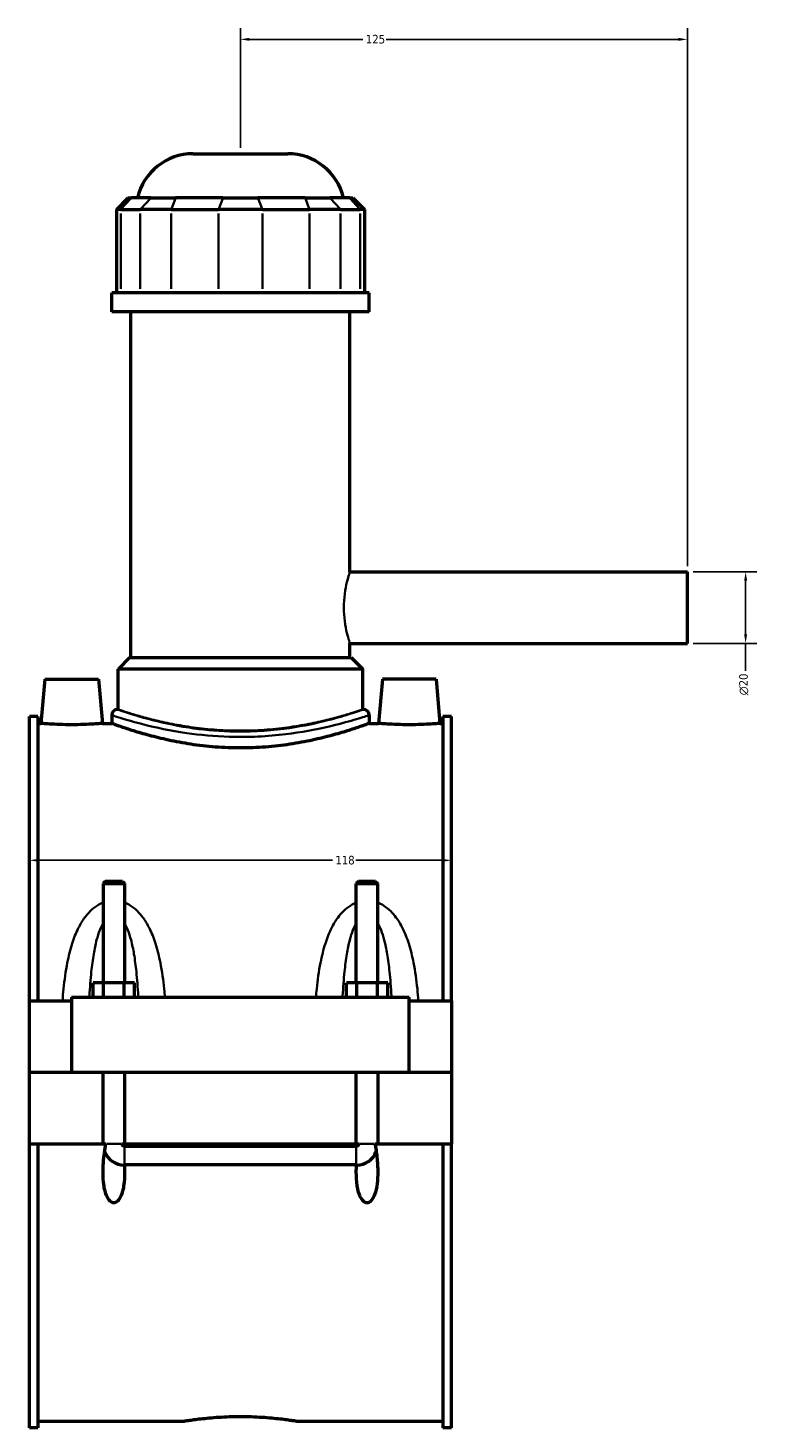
# Model space of a CAD drawing. Header units: millimetres. Extents: x -252 to 972, y -114 to 1174.
# Tile 2 of 8: x -252 to -49, y 249 to 641. Entities that reach past the tile are written whole.
import ezdxf

# ---------------------------------------------------------------- set-up
doc = ezdxf.new("R2010")
doc.units = ezdxf.units.MM
for name, color, linetype, lineweight in [('Dimension (ANSI)', 7, 'Continuous', 25), ('Visible (ANSI)', 7, 'Continuous', 50), ('Visible Narrow (ANSI)', 7, 'Continuous', 35)]:
    doc.layers.add(name, color=color, linetype=linetype, lineweight=lineweight)
doc.styles.add('Note Text (ANSI)', font='tahoma.ttf')
doc.dimstyles.new('Default - mm (ANSI)', dxfattribs={"dimtxt": 2.4, "dimasz": 2.5, "dimexe": 3.175, "dimexo": 1.6002, "dimgap": 0.8, "dimtad": 0, "dimtoh": 1, "dimdec": 0, "dimrnd": 1e-08, "dimzin": 4, "dimdsep": 46, "dimtxsty": 'Note Text (ANSI)', "dimcen": 0.09, "dimdle": 10, "dimclrd": 256, "dimclre": 256, "dimclrt": 5, "dimadec": 1, "dimazin": 1, "dimtfac": 1.27, "dimtofl": 0, "dimtmove": 0, "dimatfit": 3, "dimfxl": 1, "dimtolj": 1, "dimtzin": 4, "dimlwd": -1, "dimlwe": -1, "dimarcsym": 0})

# ---------------------------------------------------------------- blocks, each defined once
blk = doc.blocks.new('*D7')
at = {"layer": 'Defpoints', "color": 0, "transparency": 16777216}
for p in [(-251.95, 408.35), (-133.95, 408.35), (-133.95, 407.87)]:
    blk.add_point(p, dxfattribs=at)
at = {"layer": 'Dimension (ANSI)', "transparency": 16777216}
for p, q in [((-249.45, 407.87), (-167.21, 407.87)), ((-136.45, 407.87), (-160.69, 407.87))]:
    blk.add_line(p, q, dxfattribs=at)
for points in [[(-249.45, 408.28), (-249.45, 407.45), (-251.95, 407.87)], [(-136.45, 408.28), (-136.45, 407.45), (-133.95, 407.87)]]:
    blk.add_solid(points, dxfattribs=at)
at = {"layer": 'Dimension (ANSI)', "color": 5, "transparency": 16777216, "insert": (-166.41, 409.12), "char_height": 2.4, "attachment_point": 1, "style": 'Note Text (ANSI)'}
blk.add_mtext('\\A1;118', dxfattribs=at)
blk = doc.blocks.new('*D8')
at = {"layer": 'Defpoints', "color": 0, "transparency": 16777216}
for p in [(-192.95, 637.58), (-192.95, 605.58), (-67.95, 488.58)]:
    blk.add_point(p, dxfattribs=at)
at = {"layer": 'Dimension (ANSI)', "transparency": 16777216}
for p, q in [((-192.95, 607.18), (-192.95, 640.75)), ((-67.95, 490.18), (-67.95, 640.75)), ((-190.45, 637.58), (-158.68, 637.58)), ((-70.45, 637.58), (-152.21, 637.58))]:
    blk.add_line(p, q, dxfattribs=at)
for points in [[(-190.45, 638), (-190.45, 637.16), (-192.95, 637.58)], [(-70.45, 638), (-70.45, 637.16), (-67.95, 637.58)]]:
    blk.add_solid(points, dxfattribs=at)
at = {"layer": 'Dimension (ANSI)', "color": 5, "transparency": 16777216, "insert": (-157.88, 638.83), "char_height": 2.4, "attachment_point": 1, "style": 'Note Text (ANSI)'}
blk.add_mtext('\\A1;125', dxfattribs=at)
blk = doc.blocks.new('*D9')
at = {"layer": 'Defpoints', "color": 0, "transparency": 16777216}
for p in [(-67.95, 488.58), (-67.95, 468.58), (-51.68, 468.58)]:
    blk.add_point(p, dxfattribs=at)
at = {"layer": 'Dimension (ANSI)', "transparency": 16777216}
for p, q in [((-66.35, 488.58), (-48.5, 488.58)), ((-51.68, 486.08), (-51.68, 471.08)), ((-66.35, 468.58), (-48.5, 468.58)), ((-51.68, 468.58), (-51.68, 460.91))]:
    blk.add_line(p, q, dxfattribs=at)
for points in [[(-52.09, 486.08), (-51.26, 486.08), (-51.68, 488.58)], [(-52.09, 471.08), (-51.26, 471.08), (-51.68, 468.58)]]:
    blk.add_solid(points, dxfattribs=at)
at = {"layer": 'Dimension (ANSI)', "color": 5, "transparency": 16777216, "insert": (-53.48, 454.05), "char_height": 2.4, "attachment_point": 1, "rotation": 90, "style": 'Note Text (ANSI)'}
blk.add_mtext('\\A1;{\\fAIGDT|b0|i0;\\H2.4000;\\ln}\\fTahoma|b0|i0;\\H2.4000;20', dxfattribs=at)

msp = doc.modelspace()

# ---------------------------------------------------------------- linework, layer by layer
at = {"layer": 'Visible (ANSI)'}
for p, q in [((-206.16, 605.58), (-179.73, 605.58)), ((-224.43, 593.19), (-227.63, 589.99)), ((-224.43, 593.19), (-223.45, 593.19)), ((-217.98, 593.19), (-223.45, 593.19)), ((-217.98, 593.19), (-211.06, 593.19)), ((-197.85, 593.19), (-211.06, 593.19)), ((-197.85, 593.19), (-188.05, 593.19)), ((-174.84, 593.19), (-188.05, 593.19)), ((-174.84, 593.19), (-167.91, 593.19)), ((-162.44, 593.19), (-167.91, 593.19)), ((-162.44, 593.19), (-161.47, 593.19)), ((-161.47, 593.19), (-158.27, 589.99)), ((-226.41, 589.99), (-227.63, 589.99)), ((-227.63, 589.99), (-227.63, 566.64)), ((-226.41, 589.99), (-220.94, 589.99)), ((-212.28, 589.99), (-220.94, 589.99)), ((-212.28, 589.99), (-199.07, 589.99)), ((-186.82, 589.99), (-199.07, 589.99)), ((-186.82, 589.99), (-173.61, 589.99)), ((-164.96, 589.99), (-173.61, 589.99)), ((-164.96, 589.99), (-159.48, 589.99)), ((-158.27, 589.99), (-159.48, 589.99)), ((-158.27, 589.99), (-158.27, 566.64)), ((-156.95, 566.64), (-228.95, 566.64)), ((-228.95, 561.33), (-228.95, 566.64)), ((-156.95, 561.33), (-156.95, 566.64)), ((-156.95, 561.33), (-228.95, 561.33)), ((-223.55, 464.58), (-223.55, 561.33)), ((-162.35, 488.58), (-162.35, 561.33)), ((-162.35, 488.58), (-67.95, 488.58)), ((-67.95, 468.58), (-67.95, 488.58)), ((-162.35, 464.58), (-162.35, 468.58)), ((-162.35, 468.58), (-67.95, 468.58)), ((-223.95, 464.58), (-227.15, 461.38)), ((-223.95, 464.58), (-161.95, 464.58)), ((-161.95, 464.58), (-158.75, 461.38)), ((-247.65, 458.58), (-248.73, 446.18)), ((-247.65, 458.58), (-232.65, 458.58)), ((-232.65, 458.58), (-231.56, 446.18)), ((-158.75, 461.38), (-227.15, 461.38)), ((-227.15, 450.08), (-227.15, 461.38)), ((-158.75, 450.08), (-158.75, 461.38)), ((-153.25, 458.58), (-154.33, 446.18)), ((-138.25, 458.58), (-153.25, 458.58)), ((-138.25, 458.58), (-137.16, 446.18)), ((-251.95, 368.58), (-251.95, 448.13)), ((-249.59, 448.13), (-251.95, 448.13)), ((-249.59, 448.13), (-249.59, 368.58)), ((-228.95, 448.48), (-228.95, 446.18)), ((-227.15, 450.08), (-227.35, 450.08)), ((-158.55, 450.08), (-158.75, 450.08)), ((-156.95, 448.48), (-156.95, 446.18)), ((-136.31, 448.13), (-136.31, 368.58)), ((-133.95, 448.13), (-136.31, 448.13)), ((-133.95, 368.58), (-133.95, 448.13)), ((-249.59, 446.18), (-248.73, 446.18)), ((-231.56, 446.18), (-228.95, 446.18)), ((-156.95, 446.18), (-154.33, 446.18)), ((-137.16, 446.18), (-136.31, 446.18)), ((-230.75, 401.96), (-231.35, 401.36)), ((-231.35, 401.36), (-225.35, 401.36)), ((-231.35, 401.36), (-231.35, 373.58)), ((-225.95, 401.96), (-230.75, 401.96)), ((-225.95, 401.96), (-225.35, 401.36)), ((-225.35, 401.36), (-225.35, 373.58)), ((-159.95, 401.96), (-160.55, 401.36)), ((-160.55, 401.36), (-154.55, 401.36)), ((-160.55, 373.58), (-160.55, 401.36)), ((-155.15, 401.96), (-159.95, 401.96)), ((-155.15, 401.96), (-154.55, 401.36)), ((-154.55, 373.58), (-154.55, 401.36)), ((-234.12, 369.58), (-234.12, 373.58)), ((-231.23, 373.58), (-234.12, 373.58)), ((-231.23, 369.58), (-231.23, 373.58)), ((-225.46, 373.58), (-231.23, 373.58)), ((-225.46, 369.58), (-225.46, 373.58)), ((-222.57, 373.58), (-225.46, 373.58)), ((-222.57, 369.58), (-222.57, 373.58)), ((-163.32, 369.58), (-163.32, 373.58)), ((-160.43, 373.58), (-163.32, 373.58)), ((-160.43, 369.58), (-160.43, 373.58)), ((-154.66, 373.58), (-160.43, 373.58)), ((-154.66, 369.58), (-154.66, 373.58)), ((-151.77, 373.58), (-154.66, 373.58)), ((-151.77, 369.58), (-151.77, 373.58)), ((-251.95, 368.58), (-240.15, 368.58)), ((-251.95, 348.63), (-251.95, 368.58)), ((-240.15, 369.58), (-145.75, 369.58)), ((-240.15, 369.58), (-240.15, 348.63)), ((-145.75, 348.63), (-145.75, 369.58)), ((-145.75, 368.58), (-133.95, 368.58)), ((-133.95, 368.58), (-133.95, 348.63)), ((-251.95, 348.63), (-240.15, 348.63)), ((-251.95, 328.58), (-251.95, 348.53)), ((-231.35, 348.53), (-251.95, 348.53)), ((-240.15, 348.63), (-145.75, 348.63)), ((-231.35, 348.63), (-231.35, 348.53)), ((-231.35, 328.58), (-231.35, 348.53)), ((-225.35, 348.63), (-225.35, 348.53)), ((-225.35, 348.53), (-225.35, 328.58)), ((-160.55, 348.53), (-225.35, 348.53)), ((-160.55, 348.53), (-160.55, 348.63)), ((-160.55, 328.58), (-160.55, 348.53)), ((-154.55, 348.53), (-154.55, 348.63)), ((-154.55, 348.53), (-154.55, 328.58)), ((-133.95, 348.53), (-154.55, 348.53)), ((-145.75, 348.63), (-133.95, 348.63)), ((-133.95, 348.53), (-133.95, 328.58)), ((-251.95, 249.03), (-251.95, 328.58)), ((-251.95, 328.58), (-231.35, 328.58)), ((-249.59, 328.58), (-249.59, 249.03)), ((-231.35, 328.58), (-230.56, 328.58)), ((-226.14, 328.58), (-225.35, 328.58)), ((-225.35, 328.58), (-160.55, 328.58)), ((-225.35, 327.91), (-160.55, 327.91)), ((-160.55, 328.58), (-159.76, 328.58)), ((-155.34, 328.58), (-154.55, 328.58)), ((-154.55, 328.58), (-133.95, 328.58)), ((-136.31, 328.58), (-136.31, 249.03)), ((-133.95, 249.03), (-133.95, 328.58)), ((-160.55, 322.64), (-225.35, 322.64)), ((-249.59, 250.98), (-208.63, 250.98)), ((-177.27, 250.98), (-136.31, 250.98)), ((-249.59, 249.03), (-251.95, 249.03)), ((-133.95, 249.03), (-136.31, 249.03))]:
    msp.add_line(p, q, dxfattribs=at)
for centre, radius, start, end in [((-206.16, 589.58), 16, 90, 166.9604), ((-179.73, 589.58), 16, 13.0396, 90), ((-227.35, 448.48), 1.6, 90, 180), ((-158.55, 448.48), 1.6, 0, 90), ((-225.35, 328.58), 6, 201.6741, 269.4722), ((-160.55, 328.58), 6, 270.5278, 338.3259)]:
    msp.add_arc(centre, radius, start, end, dxfattribs=at)
for points, knots in [([(-231.56, 446.18), (-231.56, 446.18), (-231.78, 446.16), (-232.65, 446.09), (-233.31, 446.04), (-234.83, 445.94), (-235.8, 445.89), (-237.91, 445.82), (-239.07, 445.8), (-241.23, 445.8), (-242.38, 445.82), (-244.5, 445.89), (-245.46, 445.94), (-246.99, 446.04), (-247.64, 446.09), (-248.52, 446.16), (-248.73, 446.18), (-248.73, 446.18)], [1.296761, 1.296761, 1.296761, 1.296761, 1.620807, 1.620807, 1.944853, 1.944853, 2.269187, 2.269187, 2.593522, 2.593522, 2.917856, 2.917856, 3.242191, 3.242191, 3.566237, 3.566237, 3.890283, 3.890283, 3.890283, 3.890283]), ([(-156.95, 446.18), (-156.95, 446.18), (-157.17, 446.1), (-158.09, 445.76), (-158.79, 445.51), (-160.63, 444.88), (-161.78, 444.49), (-164.41, 443.67), (-165.91, 443.23), (-169.08, 442.37), (-170.87, 441.92), (-174.78, 441.08), (-176.9, 440.68), (-181.32, 440.01), (-183.64, 439.74), (-188.31, 439.39), (-190.66, 439.3), (-195.23, 439.3), (-197.59, 439.39), (-202.26, 439.74), (-204.57, 440.01), (-209, 440.68), (-211.11, 441.08), (-215.02, 441.92), (-216.82, 442.37), (-219.99, 443.23), (-221.48, 443.67), (-224.12, 444.49), (-225.26, 444.88), (-227.1, 445.51), (-227.8, 445.76), (-228.73, 446.1), (-228.95, 446.18), (-228.95, 446.18)], [5.480819, 5.480819, 5.480819, 5.480819, 6.165677, 6.165677, 6.850534, 6.850534, 7.535392, 7.535392, 8.22025, 8.22025, 8.905597, 8.905597, 9.590944, 9.590944, 10.276291, 10.276291, 10.961637, 10.961637, 11.646984, 11.646984, 12.332331, 12.332331, 13.017678, 13.017678, 13.703025, 13.703025, 14.387883, 14.387883, 15.07274, 15.07274, 15.757598, 15.757598, 16.442456, 16.442456, 16.442456, 16.442456]), ([(-137.16, 446.18), (-137.16, 446.18), (-137.38, 446.16), (-138.25, 446.09), (-138.91, 446.04), (-140.43, 445.94), (-141.4, 445.89), (-143.51, 445.82), (-144.67, 445.8), (-145.75, 445.8), (-146.83, 445.8), (-147.98, 445.82), (-150.1, 445.89), (-151.06, 445.94), (-152.59, 446.04), (-153.24, 446.09), (-154.12, 446.16), (-154.33, 446.18), (-154.33, 446.18)], [3.890283, 3.890283, 3.890283, 3.890283, 4.214329, 4.214329, 4.538374, 4.538374, 4.862709, 4.862709, 5.187044, 5.187044, 5.187044, 5.511378, 5.511378, 5.835713, 5.835713, 6.159759, 6.159759, 6.483805, 6.483805, 6.483805, 6.483805]), ([(-225.41, 322.64), (-225.37, 321.93), (-225.35, 321.25), (-225.35, 319.39), (-225.41, 318.08), (-225.7, 316.19), (-225.83, 315.57), (-226.17, 314.39), (-226.38, 313.82), (-226.9, 312.94), (-227.21, 312.52), (-227.69, 312.21), (-227.82, 312.14), (-228.08, 312.06), (-228.22, 312.03), (-228.48, 312.03), (-228.62, 312.06), (-228.88, 312.14), (-229, 312.21), (-229.48, 312.52), (-229.8, 312.94), (-230.31, 313.82), (-230.52, 314.39), (-230.87, 315.57), (-231, 316.19), (-231.28, 318.08), (-231.35, 319.39), (-231.35, 322.28), (-231.22, 324.15), (-230.86, 326.88), (-230.72, 327.74), (-230.56, 328.58)], [1.15278, 1.15278, 1.15278, 1.15278, 1.359554, 1.359554, 1.734678, 1.734678, 1.92224, 1.92224, 2.109803, 2.109803, 2.246381, 2.246381, 2.28528, 2.28528, 2.324179, 2.324179, 2.363078, 2.363078, 2.401977, 2.401977, 2.538555, 2.538555, 2.726117, 2.726117, 2.91368, 2.91368, 3.288804, 3.288804, 3.819435, 3.819435, 4.063896, 4.063896, 4.063896, 4.063896]), ([(-226.14, 328.58), (-226.12, 328.47), (-226.08, 328.37), (-225.96, 328.19), (-225.89, 328.11), (-225.73, 328.01), (-225.66, 327.97), (-225.51, 327.92), (-225.43, 327.91), (-225.35, 327.91)], [0.0000629, 0.0000629, 0.0000629, 0.0000629, 0.0332254, 0.0332254, 0.0652685, 0.0652685, 0.0898032, 0.0898032, 0.1137457, 0.1137457, 0.1137457, 0.1137457]), ([(-155.34, 328.58), (-155.11, 327.38), (-154.92, 326.09), (-154.63, 323.35), (-154.55, 321.9), (-154.55, 319.57), (-154.59, 318.47), (-154.86, 316.29), (-155.08, 315.22), (-155.67, 313.64), (-156.04, 312.89), (-156.71, 312.32), (-156.86, 312.22), (-157.2, 312.07), (-157.38, 312.03), (-157.68, 312.03), (-157.82, 312.06), (-158.08, 312.14), (-158.2, 312.21), (-158.68, 312.52), (-159, 312.94), (-159.51, 313.82), (-159.72, 314.39), (-160.07, 315.57), (-160.2, 316.19), (-160.48, 318.08), (-160.55, 319.39), (-160.55, 321.25), (-160.53, 321.93), (-160.49, 322.64)], [0.579149, 0.579149, 0.579149, 0.579149, 0.944569, 0.944569, 1.355999, 1.355999, 1.673488, 1.673488, 1.990978, 1.990978, 2.212136, 2.212136, 2.263704, 2.263704, 2.315272, 2.315272, 2.354171, 2.354171, 2.393071, 2.393071, 2.529649, 2.529649, 2.717211, 2.717211, 2.904773, 2.904773, 3.279897, 3.279897, 3.486671, 3.486671, 3.486671, 3.486671]), ([(-160.55, 327.91), (-160.45, 327.91), (-160.35, 327.93), (-160.16, 328.01), (-160.07, 328.06), (-159.94, 328.19), (-159.89, 328.26), (-159.8, 328.41), (-159.77, 328.49), (-159.76, 328.58)], [0, 0, 0, 0, 0.0301742, 0.0301742, 0.061514, 0.061514, 0.0866927, 0.0866927, 0.1134876, 0.1134876, 0.1134876, 0.1134876]), ([(-208.63, 250.98), (-208.63, 250.98), (-208.53, 250.99), (-208.13, 251.06), (-207.83, 251.1), (-207.03, 251.22), (-206.53, 251.29), (-205.38, 251.45), (-204.73, 251.53), (-203.34, 251.69), (-202.55, 251.77), (-200.84, 251.93), (-199.92, 252), (-197.99, 252.12), (-196.98, 252.17), (-194.95, 252.23), (-193.93, 252.25), (-191.96, 252.25), (-190.94, 252.23), (-188.91, 252.17), (-187.91, 252.12), (-185.98, 252), (-185.05, 251.93), (-183.34, 251.77), (-182.55, 251.69), (-181.16, 251.53), (-180.51, 251.45), (-179.36, 251.29), (-178.86, 251.22), (-178.06, 251.1), (-177.76, 251.06), (-177.36, 250.99), (-177.27, 250.98), (-177.27, 250.98)], [2.366991, 2.366991, 2.366991, 2.366991, 2.662862, 2.662862, 2.958733, 2.958733, 3.254603, 3.254603, 3.550474, 3.550474, 3.846351, 3.846351, 4.142228, 4.142228, 4.438106, 4.438106, 4.733983, 4.733983, 5.02986, 5.02986, 5.325738, 5.325738, 5.621615, 5.621615, 5.917492, 5.917492, 6.213363, 6.213363, 6.509233, 6.509233, 6.805104, 6.805104, 7.100974, 7.100974, 7.100974, 7.100974])]:
    msp.add_open_spline(points, degree=3, knots=knots, dxfattribs=at)
for points in [[(-225.35, 322.64), (-225.37, 322.64), (-225.39, 322.64), (-225.41, 322.64)], [(-160.49, 322.64), (-160.51, 322.64), (-160.53, 322.64), (-160.55, 322.64)]]:
    msp.add_open_spline(points, degree=3, dxfattribs=at)
at = {"layer": 'Visible Narrow (ANSI)'}
for p, q in [((-223.6, 593.03), (-226.26, 590.15)), ((-220.79, 590.15), (-218.13, 593.03)), ((-211.12, 593.03), (-212.22, 590.15)), ((-197.91, 593.03), (-199.01, 590.15)), ((-187.99, 593.03), (-186.89, 590.15)), ((-174.78, 593.03), (-173.68, 590.15)), ((-167.76, 593.03), (-165.1, 590.15)), ((-162.29, 593.03), (-159.63, 590.15)), ((-226.41, 567.81), (-226.41, 588.82)), ((-220.94, 588.82), (-220.94, 567.81)), ((-212.28, 567.81), (-212.28, 588.82)), ((-199.07, 588.82), (-199.07, 567.81)), ((-186.82, 567.81), (-186.82, 588.82)), ((-173.61, 588.82), (-173.61, 567.81)), ((-164.96, 567.81), (-164.96, 588.82)), ((-159.48, 588.82), (-159.48, 567.81)), ((-230.38, 328.58), (-226.31, 328.58)), ((-225.35, 322.72), (-225.35, 327.68)), ((-160.55, 322.72), (-160.55, 327.68)), ((-155.51, 328.58), (-159.58, 328.58))]:
    msp.add_line(p, q, dxfattribs=at)
for points, knots in [([(-162.35, 468.58), (-162.35, 468.58), (-162.43, 468.83), (-162.74, 469.86), (-162.97, 470.62), (-163.39, 472.39), (-163.61, 473.51), (-163.94, 475.97), (-164.03, 477.31), (-164.03, 479.84), (-163.94, 481.19), (-163.61, 483.65), (-163.39, 484.77), (-162.97, 486.53), (-162.74, 487.3), (-162.43, 488.32), (-162.35, 488.58), (-162.35, 488.58)], [1.518881, 1.518881, 1.518881, 1.518881, 1.89852, 1.89852, 2.27816, 2.27816, 2.657961, 2.657961, 3.037762, 3.037762, 3.417564, 3.417564, 3.797365, 3.797365, 4.177004, 4.177004, 4.556644, 4.556644, 4.556644, 4.556644]), ([(-228.94, 448.48), (-228.94, 448.48), (-228.58, 448.36), (-226.46, 447.68), (-223.7, 446.81), (-216.62, 445.01), (-212.54, 444.13), (-204.25, 442.93), (-200.21, 442.55), (-190.74, 442.26), (-185.27, 442.54), (-175.91, 443.69), (-171.89, 444.45), (-165.58, 445.91), (-163.11, 446.59), (-159.23, 447.74), (-157.88, 448.18), (-157.06, 448.44), (-156.95, 448.48), (-156.95, 448.48)], [-27.381329, -27.381329, -27.381329, -27.381329, -26.52853, -26.52853, -24.860585, -24.860585, -23.399959, -23.399959, -22.208095, -22.208095, -20.657291, -20.657291, -19.302437, -19.302437, -18.139467, -18.139467, -16.906723, -16.906723, -16.428786, -16.428786, -16.428786, -16.428786]), ([(-158.55, 450.08), (-158.55, 450.08), (-158.66, 450.04), (-159.44, 449.77), (-160.72, 449.33), (-164.44, 448.16), (-166.8, 447.47), (-172.83, 445.99), (-176.66, 445.21), (-185.61, 444.04), (-190.84, 443.76), (-199.89, 444.05), (-203.75, 444.44), (-211.67, 445.66), (-215.57, 446.56), (-222.33, 448.38), (-224.97, 449.27), (-227, 449.96), (-227.34, 450.08), (-227.34, 450.08)], [16.428786, 16.428786, 16.428786, 16.428786, 16.906723, 16.906723, 18.139467, 18.139467, 19.302437, 19.302437, 20.657291, 20.657291, 22.208095, 22.208095, 23.399959, 23.399959, 24.860585, 24.860585, 26.52853, 26.52853, 27.381329, 27.381329, 27.381329, 27.381329]), ([(-158.75, 450.08), (-158.75, 450.08), (-158.96, 450.01), (-159.83, 449.72), (-160.49, 449.5), (-162.25, 448.95), (-163.33, 448.62), (-165.84, 447.91), (-167.26, 447.53), (-170.27, 446.79), (-171.98, 446.4), (-175.7, 445.67), (-177.71, 445.33), (-181.92, 444.76), (-184.11, 444.53), (-188.55, 444.22), (-190.78, 444.15), (-195.11, 444.15), (-197.35, 444.22), (-201.78, 444.53), (-203.98, 444.76), (-208.19, 445.33), (-210.2, 445.67), (-213.92, 446.4), (-215.62, 446.79), (-218.64, 447.53), (-220.06, 447.91), (-222.56, 448.62), (-223.65, 448.95), (-225.4, 449.5), (-226.06, 449.72), (-226.94, 450.01), (-227.15, 450.08), (-227.15, 450.08)], [5.197345, 5.197345, 5.197345, 5.197345, 5.846856, 5.846856, 6.496366, 6.496366, 7.145877, 7.145877, 7.795387, 7.795387, 8.445213, 8.445213, 9.095039, 9.095039, 9.744865, 9.744865, 10.394691, 10.394691, 11.044516, 11.044516, 11.694342, 11.694342, 12.344168, 12.344168, 12.993994, 12.993994, 13.643505, 13.643505, 14.293015, 14.293015, 14.942525, 14.942525, 15.592036, 15.592036, 15.592036, 15.592036]), ([(-231.35, 396.04), (-231.89, 395.83), (-232.42, 395.56), (-233.66, 394.8), (-234.35, 394.24), (-235.51, 393.09), (-236, 392.52), (-237.15, 390.96), (-237.75, 389.94), (-238.96, 387.52), (-239.52, 386.08), (-240.55, 382.86), (-240.99, 381.06), (-241.83, 376.82), (-242.16, 374.36), (-242.54, 370.78), (-242.64, 369.68), (-242.72, 368.58)], [-3.707042, -3.707042, -3.707042, -3.707042, -3.529941, -3.529941, -3.263194, -3.263194, -3.031843, -3.031843, -2.673377, -2.673377, -2.213684, -2.213684, -1.670668, -1.670668, -0.958694, -0.958694, -0.64771, -0.64771, -0.64771, -0.64771]), ([(-214.05, 369.58), (-214.12, 370.34), (-214.19, 371.11), (-214.53, 374.36), (-214.87, 376.82), (-215.7, 381.06), (-216.14, 382.86), (-217.17, 386.08), (-217.73, 387.52), (-218.94, 389.94), (-219.54, 390.96), (-220.7, 392.52), (-221.19, 393.09), (-222.35, 394.24), (-223.03, 394.8), (-224.28, 395.56), (-224.8, 395.83), (-225.35, 396.04)], [-7.287711, -7.287711, -7.287711, -7.287711, -7.07102, -7.07102, -6.359046, -6.359046, -5.816029, -5.816029, -5.356337, -5.356337, -4.99787, -4.99787, -4.76652, -4.76652, -4.499773, -4.499773, -4.322672, -4.322672, -4.322672, -4.322672]), ([(-160.55, 396.04), (-161.09, 395.83), (-161.62, 395.56), (-162.86, 394.8), (-163.55, 394.24), (-164.71, 393.09), (-165.2, 392.52), (-166.35, 390.96), (-166.95, 389.94), (-168.16, 387.52), (-168.72, 386.08), (-169.75, 382.86), (-170.19, 381.06), (-171.03, 376.82), (-171.36, 374.36), (-171.7, 371.11), (-171.77, 370.34), (-171.84, 369.58)], [-3.707042, -3.707042, -3.707042, -3.707042, -3.529941, -3.529941, -3.263194, -3.263194, -3.031843, -3.031843, -2.673377, -2.673377, -2.213685, -2.213685, -1.670668, -1.670668, -0.958694, -0.958694, -0.742003, -0.742003, -0.742003, -0.742003]), ([(-143.17, 368.58), (-143.26, 369.68), (-143.36, 370.78), (-143.73, 374.36), (-144.07, 376.82), (-144.9, 381.06), (-145.34, 382.86), (-146.37, 386.08), (-146.93, 387.52), (-148.14, 389.94), (-148.74, 390.96), (-149.9, 392.52), (-150.39, 393.09), (-151.55, 394.24), (-152.23, 394.8), (-153.48, 395.56), (-154, 395.83), (-154.55, 396.04)], [-7.382004, -7.382004, -7.382004, -7.382004, -7.07102, -7.07102, -6.359045, -6.359045, -5.816029, -5.816029, -5.356336, -5.356336, -4.99787, -4.99787, -4.766519, -4.766519, -4.499773, -4.499773, -4.322672, -4.322672, -4.322672, -4.322672]), ([(-235.18, 369.58), (-235.17, 369.7), (-235.17, 369.83), (-235.03, 372.25), (-234.87, 374.51), (-234.47, 378.4), (-234.25, 380.05), (-233.75, 383.01), (-233.48, 384.33), (-232.9, 386.55), (-232.61, 387.49), (-232.05, 388.91), (-231.81, 389.45), (-231.48, 390.06), (-231.42, 390.18), (-231.35, 390.3)], [0.919571, 0.919571, 0.919571, 0.919571, 0.958694, 0.958694, 1.670668, 1.670668, 2.213684, 2.213684, 2.673377, 2.673377, 3.031843, 3.031843, 3.263194, 3.263194, 3.321966, 3.321966, 3.321966, 3.321966]), ([(-225.35, 390.3), (-225.28, 390.18), (-225.21, 390.06), (-224.88, 389.45), (-224.64, 388.91), (-224.09, 387.49), (-223.8, 386.55), (-223.21, 384.33), (-222.94, 383.01), (-222.44, 380.05), (-222.23, 378.4), (-221.83, 374.51), (-221.66, 372.25), (-221.53, 369.83), (-221.52, 369.7), (-221.52, 369.58)], [4.707748, 4.707748, 4.707748, 4.707748, 4.76652, 4.76652, 4.99787, 4.99787, 5.356337, 5.356337, 5.816029, 5.816029, 6.359046, 6.359046, 7.07102, 7.07102, 7.110142, 7.110142, 7.110142, 7.110142]), ([(-164.38, 369.58), (-164.37, 369.7), (-164.37, 369.83), (-164.23, 372.25), (-164.07, 374.51), (-163.67, 378.4), (-163.45, 380.05), (-162.95, 383.01), (-162.68, 384.33), (-162.1, 386.55), (-161.81, 387.49), (-161.25, 388.91), (-161.01, 389.45), (-160.68, 390.06), (-160.62, 390.18), (-160.55, 390.3)], [0.919571, 0.919571, 0.919571, 0.919571, 0.958694, 0.958694, 1.670668, 1.670668, 2.213685, 2.213685, 2.673377, 2.673377, 3.031843, 3.031843, 3.263194, 3.263194, 3.321966, 3.321966, 3.321966, 3.321966]), ([(-154.55, 390.3), (-154.48, 390.18), (-154.41, 390.06), (-154.08, 389.45), (-153.84, 388.91), (-153.29, 387.49), (-153, 386.55), (-152.41, 384.33), (-152.14, 383.01), (-151.64, 380.05), (-151.43, 378.4), (-151.03, 374.51), (-150.86, 372.25), (-150.73, 369.83), (-150.72, 369.7), (-150.72, 369.58)], [4.707748, 4.707748, 4.707748, 4.707748, 4.766519, 4.766519, 4.99787, 4.99787, 5.356336, 5.356336, 5.816029, 5.816029, 6.359045, 6.359045, 7.07102, 7.07102, 7.110142, 7.110142, 7.110142, 7.110142])]:
    msp.add_open_spline(points, degree=3, knots=knots, dxfattribs=at)

# ---------------------------------------------------------------- dimensions: what is measured, and where the dimension line sits
at = {"layer": 'Dimension (ANSI)'}
for base, p1, p2, override, picture, middle in [((-192.95, 637.58), (-67.95, 488.58), (-192.95, 605.58), {"dimgap": 0.8, "dimtoh": 0, "dimdec": 0, "dimtol": 0, "dimlim": 0, "dimtp": 0, "dimtm": 0, "dimtdec": 2, "dimatfit": 1}, '*D8', (-155.45, 637.58)), ((-133.95, 407.87), (-251.95, 408.35), (-133.95, 408.35), {"dimgap": 0.8, "dimtoh": 0, "dimdec": 0, "dimse1": 1, "dimse2": 1, "dimtol": 0, "dimlim": 0, "dimtp": 0, "dimtm": 0, "dimtdec": 2, "dimatfit": 1}, '*D7', (-163.95, 407.87))]:
    dim = msp.add_linear_dim(base=base, p1=p1, p2=p2, angle=180, dimstyle='Default - mm (ANSI)', override=override, dxfattribs=at)
    dim.commit()
    dim.dimension.update_dxf_attribs({"geometry": picture, "text_midpoint": middle, "dimtype": 160})
dim = msp.add_linear_dim(base=(-51.68, 468.58), p1=(-67.95, 488.58), p2=(-67.95, 468.58), angle=90, text='{\\fAIGDT|b0|i0;\\H2.4000;\\ln}\\fTahoma|b0|i0;\\H2.4000;<>', dimstyle='Default - mm (ANSI)', override={"dimgap": 0.8, "dimtoh": 0, "dimdec": 0, "dimtol": 0, "dimlim": 0, "dimtp": 0, "dimtm": 0, "dimtdec": 2, "dimatfit": 2}, dxfattribs=at)
dim.commit()
dim.dimension.update_dxf_attribs({"geometry": '*D9', "text_midpoint": (-51.68, 457.08), "dimtype": 160})

doc.saveas('drawing.dxf')
